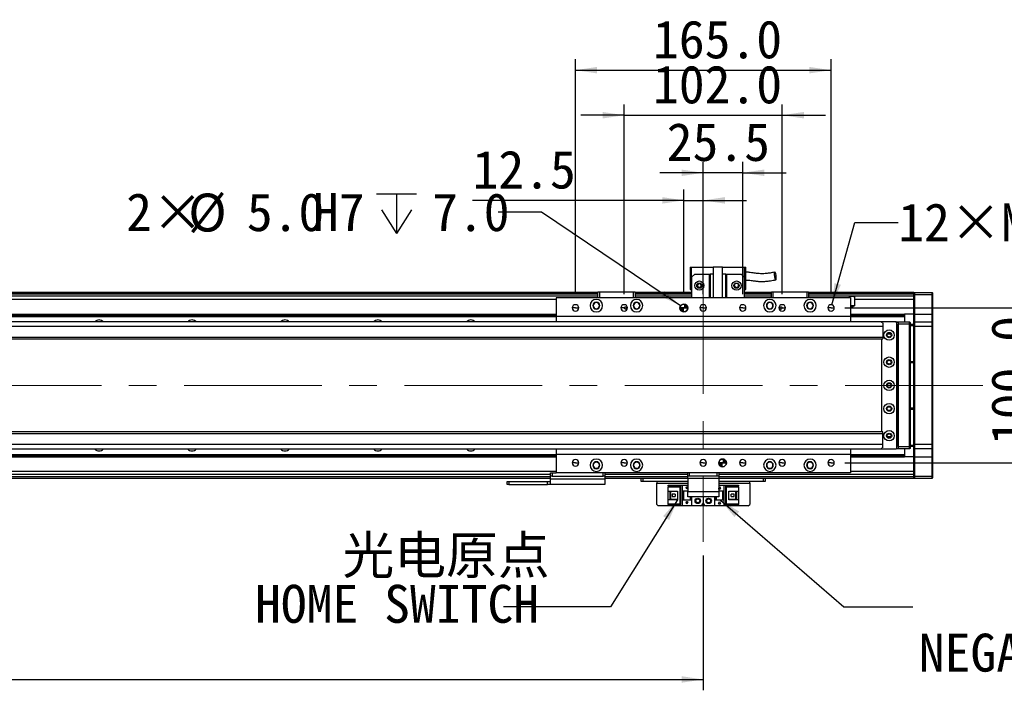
# Model space of a CAD drawing. Header units: millimetres. Extents: x 35 to 2924, y 35 to 2044.
# Tile 7 of 9: x 1628 to 2264, y 1380 to 1813. Entities that reach past the tile are written whole.
import ezdxf

# ---------------------------------------------------------------- set-up
doc = ezdxf.new("R2010")
doc.units = ezdxf.units.MM
doc.header["$LTSCALE"] = 7
doc.linetypes.add('CENTERX2', pattern=[20.32, 12.7, -2.54, 2.54, -2.54])
doc.layers.add('DIMNS', color=7, linetype='Continuous')
doc.styles.add('SLDTEXTSTYLE1', font='txt')
doc.styles.add('SLDTEXTSTYLE10', font='txt', dxfattribs={"bigfont": 'bigfont'})
doc.styles.add('SLDTEXTSTYLE9', font='txt')
doc.dimstyles.new('SLDDIMSTYLE0', dxfattribs={"dimtxt": 24.5, "dimasz": 14, "dimexe": 0, "dimexo": 0.0625, "dimgap": 6.125, "dimtad": 2, "dimdec": 1, "dimrnd": 1e-09, "dimzin": 4, "dimdsep": 46, "dimtxsty": 'SLDTEXTSTYLE9', "dimsah": 1, "dimcen": 0.09, "dimadec": 0, "dimazin": 1, "dimtfac": 1, "dimtdec": 1, "dimtofl": 0, "dimtmove": 0, "dimatfit": 3, "dimfxl": 0, "dimfrac": 2, "dimtolj": 1, "dimtzin": 12, "dimarcsym": 0})
doc.dimstyles.new('SLDDIMSTYLE1', dxfattribs={"dimtxt": 24.5, "dimasz": 14, "dimexe": 0, "dimexo": 0.0625, "dimgap": 6.125, "dimtad": 2, "dimdec": 1, "dimrnd": 1e-09, "dimzin": 4, "dimdsep": 46, "dimtxsty": 'SLDTEXTSTYLE9', "dimsah": 1, "dimcen": 0.09, "dimadec": 0, "dimazin": 1, "dimtfac": 1, "dimtdec": 1, "dimtmove": 0, "dimatfit": 0, "dimfxl": 0, "dimfrac": 2, "dimtolj": 1, "dimtzin": 12, "dimarcsym": 0})
doc.dimstyles.new('SLDDIMSTYLE2', dxfattribs={"dimtxt": 0.18, "dimasz": 14, "dimexe": 0, "dimexo": 0.0625, "dimgap": 0, "dimtad": 0, "dimtih": 1, "dimtoh": 1, "dimdec": 0, "dimrnd": 1e-09, "dimzin": 0, "dimdsep": 46, "dimtxsty": 'Standard', "dimsah": 1, "dimcen": 0.09, "dimadec": 0, "dimazin": 0, "dimtfac": 14, "dimtdec": 0, "dimtofl": 0, "dimtmove": 0, "dimatfit": 3, "dimfxl": 0, "dimfrac": 2, "dimtolj": 1, "dimtzin": 0, "dimarcsym": 0})
doc.dimstyles.new('SLDDIMSTYLE3', dxfattribs={"dimtxt": 24.5, "dimasz": 14, "dimexe": 0, "dimexo": 0.0625, "dimgap": 6.125, "dimtad": 2, "dimdec": 1, "dimrnd": 1e-09, "dimzin": 12, "dimdsep": 46, "dimtxsty": 'SLDTEXTSTYLE9', "dimsah": 1, "dimcen": 0.09, "dimadec": 0, "dimazin": 3, "dimtfac": 1, "dimtdec": 1, "dimtmove": 0, "dimatfit": 0, "dimfxl": 0, "dimfrac": 2, "dimtolj": 1, "dimtzin": 12, "dimarcsym": 0})
doc.dimstyles.new('SLDDIMSTYLE7', dxfattribs={"dimtxt": 24.5, "dimasz": 14, "dimexe": 0, "dimexo": 0.0625, "dimgap": 6.125, "dimtad": 0, "dimtih": 1, "dimtoh": 1, "dimdec": 1, "dimrnd": 1e-09, "dimzin": 4, "dimdsep": 46, "dimtxsty": 'SLDTEXTSTYLE9', "dimsah": 1, "dimcen": 0, "dimadec": 0, "dimazin": 1, "dimtfac": 1, "dimtdec": 1, "dimtofl": 0, "dimtmove": 0, "dimatfit": 3, "dimfxl": 0, "dimfrac": 2, "dimtolj": 1, "dimtzin": 12, "dimarcsym": 0})
doc.dimstyles.new('SLDDIMSTYLE8', dxfattribs={"dimtxt": 24.5, "dimasz": 14, "dimexe": 0, "dimexo": 0.0625, "dimgap": 6.125, "dimtad": 0, "dimtih": 1, "dimtoh": 1, "dimdec": 1, "dimrnd": 1e-09, "dimzin": 12, "dimdsep": 46, "dimtxsty": 'SLDTEXTSTYLE9', "dimsah": 1, "dimcen": 0, "dimadec": 0, "dimazin": 3, "dimtfac": 1, "dimtdec": 1, "dimtofl": 0, "dimtmove": 0, "dimatfit": 3, "dimfxl": 0, "dimfrac": 2, "dimtolj": 1, "dimtzin": 12, "dimarcsym": 0})

# ---------------------------------------------------------------- blocks, each defined once
blk = doc.blocks.new('_D_21')
at = {"layer": 'DIMNS'}
for p, q in [((2018.69, 1635.87), (2018.69, 1758.38)), ((2120.69, 1635.87), (2120.69, 1758.38)), ((2018.69, 1751.38), (1990.69, 1751.38)), ((2018.69, 1751.38), (2120.69, 1751.38)), ((2120.69, 1751.38), (2148.69, 1751.38))]:
    blk.add_line(p, q, dxfattribs=at)
for points in [[(2018.69, 1751.38), (2004.69, 1753.48), (2004.69, 1749.28)], [(2120.69, 1751.38), (2134.69, 1749.28), (2134.69, 1753.48)]]:
    blk.add_solid(points, dxfattribs=at)
at = {"layer": 'DIMNS', "insert": (2037.27, 1783.53), "char_height": 24.5, "attachment_point": 1, "style": 'SLDTEXTSTYLE9'}
blk.add_mtext('102.0', dxfattribs=at)
blk = doc.blocks.new('_D_22')
at = {"layer": 'DIMNS'}
for p, q in [((1987.19, 1635.87), (1987.19, 1787.46)), ((2152.19, 1635.87), (2152.19, 1787.46)), ((1987.19, 1780.46), (2152.19, 1780.46))]:
    blk.add_line(p, q, dxfattribs=at)
for points in [[(1987.19, 1780.46), (2001.19, 1778.36), (2001.19, 1782.56)], [(2152.19, 1780.46), (2138.19, 1782.56), (2138.19, 1778.36)]]:
    blk.add_solid(points, dxfattribs=at)
at = {"layer": 'DIMNS', "insert": (2037.27, 1812.6), "char_height": 24.5, "attachment_point": 1, "style": 'SLDTEXTSTYLE9'}
blk.add_mtext('165.0', dxfattribs=at)
blk = doc.blocks.new('_D_23')
at = {"layer": 'DIMNS'}
for p, q in [((2069.69, 1635.87), (2069.69, 1721.22)), ((2095.19, 1635.87), (2095.19, 1721.22)), ((2069.69, 1714.22), (2041.69, 1714.22)), ((2095.19, 1714.22), (2069.69, 1714.22)), ((2095.19, 1714.22), (2123.19, 1714.22))]:
    blk.add_line(p, q, dxfattribs=at)
for points in [[(2069.69, 1714.22), (2055.69, 1716.32), (2055.69, 1712.12)], [(2095.19, 1714.22), (2109.19, 1712.12), (2109.19, 1716.32)]]:
    blk.add_solid(points, dxfattribs=at)
at = {"layer": 'DIMNS', "insert": (2046.12, 1746.37), "char_height": 24.5, "attachment_point": 1, "style": 'SLDTEXTSTYLE9'}
blk.add_mtext('25.5', dxfattribs=at)
blk = doc.blocks.new('_D_24')
at = {"layer": 'DIMNS'}
for p, q in [((2287.69, 1626.98), (2287.69, 1654.98)), ((2161.08, 1626.98), (2294.69, 1626.98)), ((2287.69, 1526.98), (2287.69, 1626.98)), ((2161.08, 1526.98), (2294.69, 1526.98)), ((2287.69, 1526.98), (2287.69, 1498.98))]:
    blk.add_line(p, q, dxfattribs=at)
for points in [[(2287.69, 1626.98), (2289.79, 1640.98), (2285.59, 1640.98)], [(2287.69, 1526.98), (2285.59, 1512.98), (2289.79, 1512.98)]]:
    blk.add_solid(points, dxfattribs=at)
at = {"layer": 'DIMNS', "insert": (2255.54, 1538.47), "char_height": 24.5, "attachment_point": 1, "rotation": 90, "style": 'SLDTEXTSTYLE9'}
blk.add_mtext('100.0', dxfattribs=at)
blk = doc.blocks.new('SW_SYMBOL_HOLE_DEPTH')
at = {"layer": 'DIMNS', "color": 0}
for p, q in [((0, 6125), (5600, 6125)), ((2800, 6125), (2800, 525)), ((700, 3885), (2800, 525)), ((4900, 3885), (2800, 525))]:
    blk.add_line(p, q, dxfattribs=at)
blk = doc.blocks.new('_D_25')
at = {"layer": 'DIMNS'}
for p, q in [((1965.35, 1688.84), (1937.35, 1688.84)), ((2055.12, 1628.38), (1965.35, 1688.84))]:
    blk.add_line(p, q, dxfattribs=at)
blk.add_solid([(2055.12, 1628.38), (2044.68, 1637.94), (2042.33, 1634.46)], dxfattribs=at)
at = {"layer": 'DIMNS', "xscale": 0.004592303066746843, "yscale": 0.004592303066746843, "zscale": 0.004592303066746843}
blk.add_blockref('SW_SYMBOL_HOLE_DEPTH', (1858.81, 1672.52), dxfattribs=at)
at = {"layer": 'DIMNS', "char_height": 24.5, "attachment_point": 1, "style": 'SLDTEXTSTYLE9'}
for s, insert in [('2×', (1697.17, 1701.08)), ('%%c', (1737.25, 1700.84)), ('5.0', (1775.1, 1701.08)), ('H7', (1817.77, 1701.08)), ('7.0', (1894.67, 1701.08))]:
    blk.add_mtext(s, dxfattribs=dict(at, insert=insert))
blk = doc.blocks.new('_D_26')
at = {"layer": 'DIMNS'}
for p, q in [((2152.75, 1629.01), (2167.59, 1682.21)), ((2167.59, 1682.21), (2195.59, 1682.21))]:
    blk.add_line(p, q, dxfattribs=at)
blk.add_solid([(2152.75, 1629.01), (2158.54, 1641.93), (2154.49, 1643.06)], dxfattribs=at)
at = {"layer": 'DIMNS', "xscale": 0.004592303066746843, "yscale": 0.004592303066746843, "zscale": 0.004592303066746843}
blk.add_blockref('SW_SYMBOL_HOLE_DEPTH', (2300.57, 1665.99), dxfattribs=at)
at = {"layer": 'DIMNS', "char_height": 24.5, "attachment_point": 1, "style": 'SLDTEXTSTYLE9'}
for s, insert in [('12×M5', (2195.59, 1694.55)), ('10.0', (2336.43, 1694.55))]:
    blk.add_mtext(s, dxfattribs=dict(at, insert=insert))
blk = doc.blocks.new('_D_31')
at = {"layer": 'DIMNS'}
for p, q in [((2057.19, 1635.87), (2057.19, 1703.41)), ((2069.69, 1635.87), (2069.69, 1703.41)), ((2057.19, 1696.41), (1920.76, 1696.41)), ((2057.19, 1696.41), (2069.69, 1696.41)), ((2069.69, 1696.41), (2097.69, 1696.41))]:
    blk.add_line(p, q, dxfattribs=at)
for points in [[(2057.19, 1696.41), (2043.19, 1698.51), (2043.19, 1694.31)], [(2069.69, 1696.41), (2083.69, 1694.31), (2083.69, 1698.51)]]:
    blk.add_solid(points, dxfattribs=at)
at = {"layer": 'DIMNS', "insert": (1920.76, 1728.56), "char_height": 24.5, "attachment_point": 1, "style": 'SLDTEXTSTYLE9'}
blk.add_mtext('12.5', dxfattribs=at)
blk = doc.blocks.new('_D_34')
at = {"layer": 'DIMNS'}
for p, q in [((509.69, 1467.14), (509.69, 1380.18)), ((2069.69, 1467.14), (2069.69, 1380.18)), ((509.69, 1387.18), (2069.69, 1387.18))]:
    blk.add_line(p, q, dxfattribs=at)
for points in [[(509.69, 1387.18), (523.69, 1385.08), (523.69, 1389.28)], [(2069.69, 1387.18), (2055.69, 1389.28), (2055.69, 1385.08)]]:
    blk.add_solid(points, dxfattribs=at)
at = {"layer": 'DIMNS', "insert": (1247.23, 1419.33), "char_height": 24.5, "attachment_point": 1, "style": 'SLDTEXTSTYLE9'}
blk.add_mtext('1560.0', dxfattribs=at)
blk = doc.blocks.new('SW_NOTE_6')
at = {"layer": 'DIMNS', "color": 0, "char_height": 24.5, "attachment_point": 1}
for s, insert, style in [('{\\fMicrosoft YaHei|b0|i0|c134|p34; 光电原点}', (-112.13, 45.69), 'SLDTEXTSTYLE10'), ('HOME SWITCH', (-160.29, 14.19), 'SLDTEXTSTYLE1')]:
    blk.add_mtext(s, dxfattribs=dict(at, insert=insert, style=style))
blk = doc.blocks.new('SW_NOTE_7')
at = {"layer": 'DIMNS', "color": 0, "char_height": 24.5, "attachment_point": 1}
for s, insert, style in [('{\\fMicrosoft YaHei|b0|i0|c134|p34;    光电负限位}', (127.61, 14.25), 'SLDTEXTSTYLE10'), ('NEGATIVE LIMIT SWITCH', (3.92, -17.25), 'SLDTEXTSTYLE1')]:
    blk.add_mtext(s, dxfattribs=dict(at, insert=insert, style=style))
blk = doc.blocks.new('SW_DOWELSYMBOL_3')
at = {"linetype": 'Continuous', "lineweight": 18}
h = blk.add_hatch(color=0, dxfattribs=at)
edge = h.paths.add_edge_path(flags=0)
edge.add_arc((0, 0), 2.5, 180, 270)
edge.add_line((0, -2.5), (0, 0))
edge.add_line((0, 0), (-2.5, 0))
h = blk.add_hatch(color=0, dxfattribs=at)
edge = h.paths.add_edge_path(flags=0)
edge.add_arc((0, 0), 2.5, 0, 90)
edge.add_line((0, 2.5), (0, 0))
edge.add_line((0, 0), (2.5, 0))
at = {"layer": 'DIMNS', "color": 0}
blk.add_circle((0, 0), 2.5, dxfattribs=at)
blk = doc.blocks.new('SW_DOWELSYMBOL_4')
at = {"linetype": 'Continuous', "lineweight": 18}
h = blk.add_hatch(color=0, dxfattribs=at)
edge = h.paths.add_edge_path(flags=0)
edge.add_arc((0, 0), 2.5, 180, 270)
edge.add_line((0, -2.5), (0, 0))
edge.add_line((0, 0), (-2.5, 0))
h = blk.add_hatch(color=0, dxfattribs=at)
edge = h.paths.add_edge_path(flags=0)
edge.add_arc((0, 0), 2.5, 0, 90)
edge.add_line((0, 2.5), (0, 0))
edge.add_line((0, 0), (2.5, 0))
at = {"layer": 'DIMNS', "color": 0}
blk.add_circle((0, 0), 2.5, dxfattribs=at)

msp = doc.modelspace()

# ---------------------------------------------------------------- linework, layer by layer
at = {"color": 7, "linetype": 'Continuous', "lineweight": 25}
for p, q in [((2061.19, 1653.28), (2062.19, 1653.28)), ((2061.19, 1653.28), (2061.19, 1638.88)), ((2062.19, 1646.88), (2062.19, 1653.28)), ((2062.19, 1653.28), (2076.19, 1653.28)), ((2076.19, 1653.48), (2076.19, 1633.48)), ((2076.19, 1653.48), (2082.19, 1653.48)), ((2082.19, 1633.48), (2082.19, 1653.48)), ((2082.19, 1653.28), (2096.19, 1653.28)), ((2096.19, 1653.28), (2097.19, 1653.28)), ((2096.19, 1653.28), (2096.19, 1646.88)), ((2097.19, 1638.88), (2097.19, 1653.28)), ((2064.19, 1648.88), (2062.19, 1646.88)), ((2062.19, 1646.88), (2062.19, 1633.48)), ((2064.19, 1648.88), (2073.69, 1648.88)), ((2073.69, 1633.48), (2073.69, 1648.88)), ((2073.69, 1648.88), (2074.19, 1648.88)), ((2074.19, 1648.88), (2074.19, 1633.48)), ((2076.19, 1648.88), (2074.19, 1648.88)), ((2084.19, 1648.88), (2082.19, 1648.88)), ((2084.19, 1633.48), (2084.19, 1648.88)), ((2084.19, 1648.88), (2084.69, 1648.88)), ((2084.69, 1648.88), (2094.19, 1648.88)), ((2084.69, 1648.88), (2084.69, 1633.48)), ((2096.19, 1646.88), (2094.19, 1648.88)), ((2096.19, 1646.88), (2096.19, 1633.48)), ((2001.69, 1636.98), (577.69, 1636.98)), ((577.69, 1636.78), (2001.69, 1636.78)), ((577.69, 1636.58), (2001.69, 1636.58)), ((577.69, 1636.48), (2001.69, 1636.48)), ((2001.69, 1634.49), (577.69, 1634.49)), ((2001.69, 1637.18), (2001.99, 1637.48)), ((2001.69, 1633.48), (2001.69, 1637.18)), ((2002.69, 1637.18), (2001.69, 1637.18)), ((2001.99, 1637.48), (2002.81, 1637.48)), ((2002.69, 1637.18), (2002.81, 1637.48)), ((2002.69, 1637.18), (2002.69, 1633.48)), ((2024.69, 1637.18), (2002.69, 1637.18)), ((2002.81, 1637.48), (2024.57, 1637.48)), ((2024.69, 1637.18), (2024.57, 1637.48)), ((2024.57, 1637.48), (2025.39, 1637.48)), ((2024.69, 1633.48), (2024.69, 1637.18)), ((2025.69, 1637.18), (2024.69, 1637.18)), ((2025.39, 1637.48), (2025.69, 1637.18)), ((2025.69, 1637.18), (2025.69, 1633.48)), ((2062.19, 1636.98), (2025.69, 1636.98)), ((2025.69, 1636.78), (2062.19, 1636.78)), ((2025.69, 1636.58), (2062.19, 1636.58)), ((2025.69, 1636.48), (2062.19, 1636.48)), ((2062.19, 1634.49), (2025.69, 1634.49)), ((2061.19, 1638.88), (2062.19, 1638.88)), ((2096.19, 1638.88), (2097.19, 1638.88)), ((2113.69, 1636.98), (2096.19, 1636.98)), ((2096.19, 1636.78), (2113.69, 1636.78)), ((2096.19, 1636.58), (2113.69, 1636.58)), ((2096.19, 1636.48), (2113.69, 1636.48)), ((2113.69, 1634.49), (2096.19, 1634.49)), ((2113.69, 1637.18), (2113.99, 1637.48)), ((2113.69, 1633.48), (2113.69, 1637.18)), ((2114.69, 1637.18), (2113.69, 1637.18)), ((2113.99, 1637.48), (2114.81, 1637.48)), ((2114.69, 1637.18), (2114.81, 1637.48)), ((2114.69, 1637.18), (2114.69, 1633.48)), ((2136.69, 1637.18), (2114.69, 1637.18)), ((2114.81, 1637.48), (2136.57, 1637.48)), ((2136.69, 1637.18), (2136.57, 1637.48)), ((2136.57, 1637.48), (2137.39, 1637.48)), ((2136.69, 1633.48), (2136.69, 1637.18)), ((2137.69, 1637.18), (2136.69, 1637.18)), ((2137.39, 1637.48), (2137.69, 1637.18)), ((2137.69, 1637.18), (2137.69, 1633.48)), ((2205.69, 1636.98), (2137.69, 1636.98)), ((2137.69, 1636.48), (2205.69, 1636.48)), ((2205.69, 1634.49), (2137.69, 1634.49)), ((2205.69, 1636.68), (2205.99, 1636.98)), ((2205.69, 1636.98), (2205.69, 1636.68)), ((2205.69, 1635.48), (2205.69, 1636.68)), ((2205.69, 1635.48), (2205.99, 1635.48)), ((2205.69, 1622.98), (2205.69, 1635.48)), ((2205.99, 1636.98), (2205.99, 1635.48)), ((2205.99, 1636.98), (2217.39, 1636.98)), ((2205.99, 1635.48), (2205.99, 1622.98)), ((2217.39, 1635.48), (2205.99, 1635.48)), ((2217.39, 1635.48), (2217.39, 1636.98)), ((2217.39, 1636.98), (2217.69, 1636.68)), ((2217.39, 1622.98), (2217.39, 1635.48)), ((2217.39, 1635.48), (2217.69, 1635.48)), ((2217.69, 1636.68), (2217.69, 1635.48)), ((2217.69, 1635.48), (2217.69, 1622.98)), ((2164.69, 1633.48), (1974.69, 1633.48)), ((1974.69, 1633.48), (1974.69, 1621.48)), ((2164.69, 1633.48), (2164.69, 1621.48)), ((2167.33, 1628.38), (2164.69, 1628.38)), ((2205.69, 1632.49), (2167.33, 1632.49)), ((2167.33, 1632.49), (2167.33, 1628.38)), ((604.69, 1622.99), (1974.69, 1622.99)), ((604.69, 1622.7), (1974.69, 1622.7)), ((604.69, 1621.8), (1974.69, 1621.8)), ((604.69, 1621.5), (1974.69, 1621.5)), ((2164.69, 1621.48), (1974.69, 1621.48)), ((1974.69, 1621.48), (1974.69, 1617.98)), ((1987.19, 1626.98), (1985.09, 1626.98)), ((1987.19, 1626.98), (1989.29, 1626.98)), ((2018.69, 1626.98), (2016.59, 1626.98)), ((2018.69, 1626.98), (2018.82, 1626.98)), ((2020.03, 1626.98), (2020.79, 1626.98)), ((2057.19, 1626.98), (2054.69, 1626.98)), ((2057.19, 1626.98), (2059.69, 1626.98)), ((2069.69, 1626.98), (2067.59, 1626.98)), ((2069.69, 1626.98), (2071.79, 1626.98)), ((2095.19, 1626.98), (2093.09, 1626.98)), ((2095.19, 1626.98), (2097.29, 1626.98)), ((2119.35, 1626.98), (2118.59, 1626.98)), ((2120.69, 1626.98), (2120.56, 1626.98)), ((2120.69, 1626.98), (2122.79, 1626.98)), ((2152.19, 1626.98), (2150.09, 1626.98)), ((2152.19, 1626.98), (2154.29, 1626.98)), ((2164.69, 1622.99), (2199.69, 1622.99)), ((2164.69, 1622.7), (2199.69, 1622.7)), ((2164.69, 1621.8), (2199.69, 1621.8)), ((2164.69, 1621.5), (2199.69, 1621.5)), ((2164.69, 1621.48), (2164.69, 1617.98)), ((2199.69, 1622.99), (2199.69, 1622.7)), ((2205.69, 1622.99), (2199.69, 1622.99)), ((2199.69, 1622.7), (2199.69, 1621.8)), ((2199.69, 1621.8), (2199.69, 1621.5)), ((2199.69, 1621.5), (2199.69, 1617.98)), ((2205.69, 1622.98), (2205.99, 1622.98)), ((2205.69, 1617.68), (2205.69, 1622.98)), ((2205.99, 1622.98), (2205.99, 1617.98)), ((2205.99, 1622.98), (2217.39, 1622.98)), ((2217.39, 1617.98), (2217.39, 1622.98)), ((2217.39, 1622.98), (2217.69, 1622.98)), ((2217.69, 1622.98), (2217.69, 1617.68)), ((2185.19, 1617.98), (394.69, 1617.98)), ((2185.69, 1614.98), (394.69, 1614.98)), ((2185.19, 1617.98), (2184.69, 1617.48)), ((2184.69, 1617.48), (2184.69, 1617.35)), ((2194.19, 1617.98), (2185.19, 1617.98)), ((2185.69, 1617.35), (2185.69, 1614.98)), ((2185.69, 1614.98), (2185.69, 1607.98)), ((2194.69, 1617.48), (2194.19, 1617.98)), ((2194.19, 1617.98), (2195.69, 1617.98)), ((2195.69, 1617.68), (2194.49, 1617.68)), ((2194.69, 1536.48), (2194.69, 1617.48)), ((2195.19, 1615.98), (2194.69, 1615.98)), ((2195.19, 1537.98), (2195.19, 1615.98)), ((2195.69, 1617.98), (2202.89, 1617.98)), ((2195.69, 1616.48), (2195.69, 1617.98)), ((2202.89, 1616.48), (2195.69, 1616.48)), ((2195.69, 1537.48), (2195.69, 1616.48)), ((2202.89, 1616.48), (2202.89, 1617.98)), ((2203.19, 1617.68), (2202.89, 1617.98)), ((2202.89, 1537.48), (2202.89, 1616.48)), ((2203.19, 1616.48), (2202.89, 1616.48)), ((2203.19, 1617.68), (2203.19, 1616.48)), ((2203.19, 1616.48), (2203.19, 1537.48)), ((2203.19, 1616.48), (2205.69, 1616.48)), ((2205.69, 1615.48), (2203.19, 1615.48)), ((2205.99, 1617.98), (2205.69, 1617.68)), ((2205.69, 1614.98), (2205.69, 1617.68)), ((2205.69, 1538.98), (2205.69, 1614.98)), ((2205.99, 1614.98), (2205.69, 1614.98)), ((2205.99, 1617.98), (2205.99, 1614.98)), ((2205.99, 1617.98), (2217.39, 1617.98)), ((2205.99, 1614.98), (2205.99, 1538.98)), ((2217.39, 1614.98), (2205.99, 1614.98)), ((2217.39, 1614.98), (2217.39, 1617.98)), ((2217.39, 1617.98), (2217.69, 1617.68)), ((2217.39, 1538.98), (2217.39, 1614.98)), ((2217.39, 1614.98), (2217.69, 1614.98)), ((2217.69, 1617.68), (2217.69, 1614.98)), ((2217.69, 1614.98), (2217.69, 1538.98)), ((2190.84, 1609.98), (2188.54, 1609.98)), ((2185.69, 1607.98), (394.69, 1607.98)), ((394.69, 1606.98), (2185.69, 1606.98)), ((2184.69, 1606.98), (2184.69, 1546.98)), ((2185.69, 1607.98), (2185.69, 1606.98)), ((2203.19, 1592.48), (2205.69, 1592.48)), ((2205.69, 1591.48), (2203.19, 1591.48)), ((2203.19, 1562.48), (2205.69, 1562.48)), ((2205.69, 1561.48), (2203.19, 1561.48)), ((2185.69, 1546.98), (394.69, 1546.98)), ((394.69, 1545.98), (2185.69, 1545.98)), ((2185.69, 1545.98), (2185.69, 1546.98)), ((2185.69, 1538.98), (2185.69, 1545.98)), ((394.69, 1538.98), (2185.69, 1538.98)), ((2185.69, 1536.62), (2185.69, 1538.98)), ((2188.54, 1543.98), (2190.84, 1543.98)), ((2203.19, 1538.48), (2205.69, 1538.48)), ((2205.69, 1536.28), (2205.69, 1538.98)), ((2205.99, 1538.98), (2205.69, 1538.98)), ((2205.99, 1538.98), (2205.99, 1535.98)), ((2205.99, 1538.98), (2217.39, 1538.98)), ((2217.39, 1535.98), (2217.39, 1538.98)), ((2217.39, 1538.98), (2217.69, 1538.98)), ((2217.69, 1538.98), (2217.69, 1536.28)), ((394.69, 1535.98), (2185.19, 1535.98)), ((604.69, 1532.46), (1974.69, 1532.46)), ((604.69, 1532.17), (1974.69, 1532.17)), ((1974.69, 1535.98), (1974.69, 1532.48)), ((2164.69, 1532.48), (1974.69, 1532.48)), ((1974.69, 1532.48), (1974.69, 1520.48)), ((2164.69, 1535.98), (2164.69, 1532.48)), ((2164.69, 1532.48), (2164.69, 1520.48)), ((2164.69, 1532.46), (2199.69, 1532.46)), ((2164.69, 1532.17), (2199.69, 1532.17)), ((2184.69, 1536.62), (2184.69, 1536.48)), ((2184.69, 1536.48), (2185.19, 1535.98)), ((2185.19, 1535.98), (2194.19, 1535.98)), ((2194.19, 1535.98), (2194.69, 1536.48)), ((2195.69, 1535.98), (2194.19, 1535.98)), ((2194.49, 1536.28), (2195.69, 1536.28)), ((2194.69, 1537.98), (2195.19, 1537.98)), ((2195.69, 1535.98), (2195.69, 1537.48)), ((2195.69, 1537.48), (2202.89, 1537.48)), ((2202.89, 1535.98), (2195.69, 1535.98)), ((2199.69, 1535.98), (2199.69, 1532.46)), ((2199.69, 1532.46), (2199.69, 1532.17)), ((2199.69, 1532.17), (2199.69, 1531.27)), ((2202.89, 1535.98), (2202.89, 1537.48)), ((2203.19, 1537.48), (2202.89, 1537.48)), ((2203.19, 1536.28), (2202.89, 1535.98)), ((2203.19, 1537.48), (2203.19, 1536.28)), ((2205.69, 1537.48), (2203.19, 1537.48)), ((2205.99, 1535.98), (2205.69, 1536.28)), ((2205.69, 1530.98), (2205.69, 1536.28)), ((2217.39, 1535.98), (2205.99, 1535.98)), ((2205.99, 1535.98), (2205.99, 1530.98)), ((2217.39, 1535.98), (2217.69, 1536.28)), ((2217.39, 1530.98), (2217.39, 1535.98)), ((2217.69, 1536.28), (2217.69, 1530.98)), ((604.69, 1531.27), (1974.69, 1531.27)), ((604.69, 1530.98), (1974.69, 1530.98)), ((1987.19, 1526.98), (1985.09, 1526.98)), ((1987.19, 1526.98), (1989.29, 1526.98)), ((2018.69, 1526.98), (2016.59, 1526.98)), ((2018.69, 1526.98), (2020.79, 1526.98)), ((2069.69, 1526.98), (2067.59, 1526.98)), ((2069.69, 1526.98), (2071.79, 1526.98)), ((2082.19, 1526.98), (2079.69, 1526.98)), ((2082.19, 1526.98), (2084.69, 1526.98)), ((2095.19, 1526.98), (2093.09, 1526.98)), ((2095.19, 1526.98), (2097.29, 1526.98)), ((2120.69, 1526.98), (2118.59, 1526.98)), ((2120.69, 1526.98), (2122.79, 1526.98)), ((2152.19, 1526.98), (2150.09, 1526.98)), ((2152.19, 1526.98), (2154.29, 1526.98)), ((2164.69, 1531.27), (2199.69, 1531.27)), ((2164.69, 1530.98), (2199.69, 1530.98)), ((2199.69, 1531.27), (2199.69, 1530.98)), ((2205.69, 1530.98), (2199.69, 1530.98)), ((2205.99, 1530.98), (2205.69, 1530.98)), ((2205.69, 1518.48), (2205.69, 1530.98)), ((2205.99, 1530.98), (2217.39, 1530.98)), ((2205.99, 1530.98), (2205.99, 1518.48)), ((2217.69, 1530.98), (2217.39, 1530.98)), ((2217.39, 1518.48), (2217.39, 1530.98)), ((2217.69, 1530.98), (2217.69, 1518.48)), ((1971.19, 1519.48), (610.19, 1519.48)), ((1971.19, 1518.48), (1971.19, 1520.48)), ((1971.19, 1520.48), (1972.19, 1520.48)), ((1972.19, 1520.48), (1972.19, 1518.48)), ((1972.19, 1520.48), (1974.69, 1520.48)), ((2164.69, 1520.48), (1974.69, 1520.48)), ((2005.19, 1518.48), (2005.19, 1520.48)), ((2006.19, 1520.48), (2006.19, 1518.48)), ((2059.69, 1519.48), (2006.19, 1519.48)), ((2059.69, 1518.48), (2059.69, 1520.48)), ((2060.69, 1520.48), (2060.69, 1518.48)), ((2078.69, 1518.48), (2078.69, 1520.48)), ((2079.69, 1520.48), (2079.69, 1518.48)), ((2205.69, 1519.48), (2079.69, 1519.48)), ((1971.19, 1516.98), (610.19, 1516.98)), ((1943.19, 1512.98), (1943.19, 1514.98)), ((1943.19, 1514.98), (1944.19, 1514.98)), ((1944.19, 1512.98), (1943.19, 1512.98)), ((1944.19, 1514.98), (1944.19, 1512.98)), ((1944.19, 1514.98), (1969.19, 1514.98)), ((1944.19, 1512.98), (1969.19, 1512.98)), ((1969.19, 1512.98), (1969.19, 1514.98)), ((1969.19, 1514.98), (1971.19, 1514.98)), ((1971.19, 1512.98), (1969.19, 1512.98)), ((1972.19, 1518.48), (1971.19, 1518.48)), ((1971.19, 1516.65), (1971.19, 1518.48)), ((1971.19, 1516.65), (2006.19, 1516.65)), ((1971.19, 1512.98), (1971.19, 1516.65)), ((2006.19, 1512.98), (1971.19, 1512.98)), ((1972.19, 1518.48), (2005.19, 1518.48)), ((2006.19, 1518.48), (2005.19, 1518.48)), ((2006.19, 1518.48), (2006.19, 1516.65)), ((2059.69, 1516.98), (2006.19, 1516.98)), ((2006.19, 1516.65), (2006.19, 1512.98)), ((2029.69, 1514.98), (2029.69, 1516.98)), ((2030.69, 1514.98), (2029.69, 1514.98)), ((2030.69, 1516.98), (2030.69, 1514.98)), ((2059.69, 1514.98), (2030.69, 1514.98)), ((2039.69, 1514.98), (2039.69, 1513.98)), ((2039.69, 1500.18), (2039.69, 1513.98)), ((2060.69, 1518.48), (2059.69, 1518.48)), ((2059.69, 1516.98), (2059.69, 1518.48)), ((2079.69, 1516.98), (2059.69, 1516.98)), ((2059.69, 1516.98), (2059.69, 1508.48)), ((2078.69, 1518.48), (2060.69, 1518.48)), ((2079.69, 1518.48), (2078.69, 1518.48)), ((2079.69, 1518.48), (2079.69, 1516.98)), ((2079.69, 1516.98), (2079.69, 1508.48)), ((2205.69, 1516.98), (2079.69, 1516.98)), ((2108.69, 1514.98), (2079.69, 1514.98)), ((2099.69, 1513.98), (2099.69, 1514.98)), ((2099.69, 1513.98), (2099.69, 1500.18)), ((2108.69, 1514.98), (2108.69, 1516.98)), ((2109.69, 1514.98), (2108.69, 1514.98)), ((2109.69, 1516.98), (2109.69, 1514.98)), ((2205.99, 1518.48), (2205.69, 1518.48)), ((2205.69, 1517.28), (2205.69, 1518.48)), ((2205.99, 1516.98), (2205.69, 1517.28)), ((2205.69, 1517.28), (2205.69, 1516.98)), ((2205.99, 1518.48), (2205.99, 1516.98)), ((2205.99, 1518.48), (2217.39, 1518.48)), ((2217.39, 1516.98), (2205.99, 1516.98)), ((2217.39, 1516.98), (2217.39, 1518.48)), ((2217.69, 1518.48), (2217.39, 1518.48)), ((2217.69, 1517.28), (2217.39, 1516.98)), ((2217.69, 1518.48), (2217.69, 1517.28)), ((2046.99, 1511.88), (2046.99, 1512.68)), ((2046.99, 1512.68), (2056.19, 1512.68)), ((2055.29, 1511.88), (2046.99, 1511.88)), ((2046.99, 1511.88), (2046.99, 1511.38)), ((2054.79, 1511.38), (2046.99, 1511.38)), ((2046.99, 1508.78), (2046.99, 1511.38)), ((2046.99, 1508.78), (2053.19, 1508.78)), ((2046.99, 1503.18), (2046.99, 1508.78)), ((2048.29, 1503.18), (2048.29, 1508.78)), ((2048.79, 1508.43), (2048.79, 1508.78)), ((2053.19, 1508.43), (2048.79, 1508.43)), ((2048.79, 1503.53), (2048.79, 1508.43)), ((2049.75, 1506.78), (2049.75, 1505.18)), ((2051.59, 1506.78), (2049.75, 1506.78)), ((2051.59, 1506.78), (2051.59, 1505.18)), ((2053.19, 1508.78), (2053.19, 1503.18)), ((2054.79, 1511.38), (2055.29, 1511.88)), ((2054.79, 1500.58), (2054.79, 1511.38)), ((2055.29, 1500.08), (2055.29, 1511.88)), ((2056.19, 1512.68), (2056.19, 1508.98)), ((2056.19, 1512.68), (2059.69, 1512.68)), ((2056.19, 1508.98), (2059.69, 1508.98)), ((2056.19, 1508.98), (2056.19, 1502.98)), ((2056.69, 1508.98), (2056.69, 1502.98)), ((2056.99, 1508.98), (2056.99, 1502.98)), ((2058.59, 1511.18), (2058.79, 1511.18)), ((2059.19, 1509.98), (2058.59, 1511.18)), ((2058.79, 1511.58), (2059.59, 1511.58)), ((2058.79, 1511.18), (2058.79, 1511.58)), ((2059.69, 1510.98), (2059.19, 1509.98)), ((2059.59, 1511.58), (2059.59, 1511.18)), ((2059.59, 1511.18), (2059.69, 1511.18)), ((2059.69, 1508.48), (2079.69, 1508.48)), ((2059.69, 1504.98), (2059.69, 1508.48)), ((2079.69, 1512.68), (2083.19, 1512.68)), ((2079.69, 1510.58), (2080.19, 1511.58)), ((2079.79, 1510.38), (2079.69, 1510.38)), ((2079.69, 1508.98), (2083.19, 1508.98)), ((2079.69, 1508.48), (2079.69, 1504.98)), ((2079.79, 1509.98), (2079.79, 1510.38)), ((2080.59, 1509.98), (2079.79, 1509.98)), ((2080.19, 1511.58), (2080.79, 1510.38)), ((2080.59, 1510.38), (2080.59, 1509.98)), ((2080.79, 1510.38), (2080.59, 1510.38)), ((2082.39, 1502.98), (2082.39, 1508.98)), ((2082.69, 1502.98), (2082.69, 1508.98)), ((2083.19, 1508.98), (2083.19, 1512.68)), ((2083.19, 1512.68), (2092.39, 1512.68)), ((2083.19, 1502.98), (2083.19, 1508.98)), ((2092.39, 1511.88), (2084.09, 1511.88)), ((2084.09, 1511.88), (2084.59, 1511.38)), ((2084.09, 1511.88), (2084.09, 1500.08)), ((2084.59, 1511.38), (2084.59, 1500.58)), ((2092.39, 1511.38), (2084.59, 1511.38)), ((2086.19, 1508.78), (2092.39, 1508.78)), ((2086.19, 1503.18), (2086.19, 1508.78)), ((2090.59, 1508.43), (2086.19, 1508.43)), ((2087.79, 1505.18), (2087.79, 1506.78)), ((2089.63, 1506.78), (2087.79, 1506.78)), ((2089.63, 1505.18), (2089.63, 1506.78)), ((2090.59, 1508.78), (2090.59, 1508.43)), ((2090.59, 1508.43), (2090.59, 1503.53)), ((2091.09, 1508.78), (2091.09, 1503.18)), ((2092.39, 1512.68), (2092.39, 1511.88)), ((2092.39, 1511.38), (2092.39, 1511.88)), ((2092.39, 1511.38), (2092.39, 1508.78)), ((2092.39, 1508.78), (2092.39, 1503.18)), ((2039.69, 1500.18), (2040.69, 1499.18)), ((2053.19, 1503.18), (2046.99, 1503.18)), ((2046.99, 1500.58), (2046.99, 1503.18)), ((2046.99, 1500.58), (2054.79, 1500.58)), ((2046.99, 1500.58), (2046.99, 1500.08)), ((2046.99, 1500.08), (2055.29, 1500.08)), ((2046.99, 1499.28), (2046.99, 1500.08)), ((2048.79, 1503.18), (2048.79, 1503.53)), ((2048.79, 1503.53), (2053.19, 1503.53)), ((2049.75, 1505.18), (2051.59, 1505.18)), ((2055.29, 1500.08), (2054.79, 1500.58)), ((2062.19, 1502.98), (2056.19, 1502.98)), ((2056.19, 1502.98), (2056.19, 1499.28)), ((2058.59, 1501.58), (2058.79, 1501.58)), ((2059.19, 1500.38), (2058.59, 1501.58)), ((2058.79, 1501.98), (2059.59, 1501.98)), ((2058.79, 1501.58), (2058.79, 1501.98)), ((2059.79, 1501.58), (2059.19, 1500.38)), ((2059.59, 1501.98), (2059.59, 1501.58)), ((2059.59, 1501.58), (2059.79, 1501.58)), ((2079.69, 1504.98), (2059.69, 1504.98)), ((2061.39, 1502.98), (2061.39, 1504.98)), ((2061.69, 1502.98), (2061.69, 1504.98)), ((2062.19, 1504.98), (2062.19, 1502.98)), ((2062.19, 1502.98), (2062.19, 1499.28)), ((2069.69, 1504.98), (2069.69, 1501.28)), ((2077.19, 1502.98), (2077.19, 1504.98)), ((2077.19, 1499.28), (2077.19, 1502.98)), ((2083.19, 1502.98), (2077.19, 1502.98)), ((2077.69, 1504.98), (2077.69, 1502.98)), ((2077.99, 1504.98), (2077.99, 1502.98)), ((2079.59, 1500.78), (2080.19, 1501.98)), ((2079.79, 1500.78), (2079.59, 1500.78)), ((2079.79, 1500.38), (2079.79, 1500.78)), ((2080.59, 1500.38), (2079.79, 1500.38)), ((2080.19, 1501.98), (2080.79, 1500.78)), ((2080.59, 1500.78), (2080.59, 1500.38)), ((2080.79, 1500.78), (2080.59, 1500.78)), ((2083.19, 1499.28), (2083.19, 1502.98)), ((2084.59, 1500.58), (2084.09, 1500.08)), ((2084.09, 1500.08), (2092.39, 1500.08)), ((2084.59, 1500.58), (2092.39, 1500.58)), ((2086.19, 1503.53), (2090.59, 1503.53)), ((2092.39, 1503.18), (2086.19, 1503.18)), ((2087.79, 1505.18), (2089.63, 1505.18)), ((2090.59, 1503.53), (2090.59, 1503.18)), ((2092.39, 1503.18), (2092.39, 1500.58)), ((2092.39, 1500.08), (2092.39, 1500.58)), ((2092.39, 1500.08), (2092.39, 1499.28)), ((2098.69, 1499.18), (2099.69, 1500.18)), ((2098.69, 1499.18), (2040.69, 1499.18)), ((2056.19, 1499.28), (2046.99, 1499.28)), ((2062.19, 1499.28), (2056.19, 1499.28)), ((2067.69, 1499.28), (2062.19, 1499.28)), ((2077.19, 1499.28), (2071.69, 1499.28)), ((2083.19, 1499.28), (2077.19, 1499.28)), ((2092.39, 1499.28), (2083.19, 1499.28))]:
    msp.add_line(p, q, dxfattribs=at)
at = {"color": 8, "linetype": 'Continuous', "lineweight": 25}
for p, q in [((2001.69, 1635.98), (577.69, 1635.98)), ((2062.19, 1635.98), (2025.69, 1635.98)), ((2113.69, 1635.98), (2096.19, 1635.98)), ((2205.69, 1635.98), (2137.69, 1635.98)), ((1974.69, 1632.49), (604.69, 1632.49)), ((1974.69, 1521.48), (604.69, 1521.48)), ((2205.69, 1521.48), (2164.69, 1521.48)), ((1971.19, 1517.98), (610.19, 1517.98)), ((2059.69, 1517.98), (2006.19, 1517.98)), ((2039.69, 1513.98), (2059.69, 1513.98)), ((2205.69, 1517.98), (2079.69, 1517.98)), ((2079.69, 1513.98), (2099.69, 1513.98))]:
    msp.add_line(p, q, dxfattribs=at)
at = {"color": 7, "linetype": 'Continuous', "lineweight": 25, "flags": 128}
msp.add_lwpolyline([(2164.05, 1633.48), (2164.06, 1633.74), (2164.16, 1634.09), (2164.39, 1634.33), (2164.71, 1634.43), (2165.14, 1634.47), (2165.66, 1634.48), (2166.2, 1634.48), (2166.69, 1634.43), (2167.04, 1634.3), (2167.24, 1634.07), (2167.32, 1633.74), (2167.34, 1633.29), (2167.33, 1632.69), (2167.33, 1632.49), (2167.33, 1632.49)], dxfattribs=at)
at = {"color": 7, "linetype": 'Continuous', "lineweight": 25}
for centre, radius in [((2067.19, 1641.38), 3), ((2067.19, 1641.38), 1.7), ((2067.19, 1641.38), 1.6), ((2091.19, 1641.38), 3), ((2091.19, 1641.38), 1.7), ((2091.19, 1641.38), 1.6), ((2189.69, 1609.48), 3.36), ((2189.69, 1609.48), 1.7), ((2189.69, 1609.48), 1.25), ((2189.69, 1591.98), 3.36), ((2189.69, 1591.98), 1.7), ((2189.69, 1591.98), 1.25), ((2189.69, 1576.98), 3.36), ((2189.69, 1576.98), 1.7), ((2189.69, 1576.98), 1.25), ((2189.69, 1561.98), 3.36), ((2189.69, 1561.98), 1.7), ((2189.69, 1561.98), 1.25), ((2189.69, 1544.48), 3.36), ((2189.69, 1544.48), 1.7), ((2189.69, 1544.48), 1.25), ((2066.19, 1502.48), 1.75), ((2066.19, 1502.48), 1.25), ((2073.19, 1502.48), 1.75), ((2073.19, 1502.48), 1.25)]:
    msp.add_circle(centre, radius, dxfattribs=at)
for centre, radius, start, end in [((1987.19, 1626.98), 2.1, 0, 180), ((2000.69, 1628.48), 4, 0, 180), ((2000.69, 1628.48), 4, 180, 0), ((2000.69, 1628.48), 2.25, 0, 180), ((2000.69, 1628.48), 2.25, 180, 0), ((2000.69, 1628.48), 2, 90, 270), ((2000.69, 1628.48), 2, 270, 90), ((2018.69, 1626.98), 2.1, 0, 180), ((2026.69, 1628.48), 4, 0, 180), ((2026.69, 1628.48), 4, 180, 0), ((2026.69, 1628.48), 2.25, 0, 180), ((2026.69, 1628.48), 2.25, 180, 0), ((2026.69, 1628.48), 2, 90, 270), ((2026.69, 1628.48), 2, 270, 90), ((2057.19, 1626.98), 2.5, 0, 180), ((2069.69, 1626.98), 2.1, 0, 180), ((2095.19, 1626.98), 2.1, 0, 180), ((2112.69, 1628.48), 4, 0, 180), ((2112.69, 1628.48), 4, 180, 0), ((2112.69, 1628.48), 2.25, 0, 180), ((2112.69, 1628.48), 2.25, 180, 0), ((2112.69, 1628.48), 2, 90, 270), ((2112.69, 1628.48), 2, 270, 90), ((2120.69, 1626.98), 2.1, 0, 180), ((2138.69, 1628.48), 4, 0, 180), ((2138.69, 1628.48), 4, 180, 0), ((2138.69, 1628.48), 2.25, 0, 180), ((2138.69, 1628.48), 2.25, 180, 0), ((2138.69, 1628.48), 2, 90, 270), ((2138.69, 1628.48), 2, 270, 90), ((2152.19, 1626.98), 2.1, 0, 180), ((1987.19, 1626.98), 2.1, 180, 0), ((2018.69, 1626.98), 2.1, 180, 0), ((2057.19, 1626.98), 2.5, 180, 0), ((2069.69, 1626.98), 2.1, 180, 0), ((2095.19, 1626.98), 2.1, 180, 0), ((2120.69, 1626.98), 2.1, 180, 0), ((2152.19, 1626.98), 2.1, 180, 0), ((1679.69, 1615.49), 3.75, 41.71072, 138.28928), ((1739.69, 1615.49), 3.75, 41.71072, 138.28928), ((1799.69, 1615.49), 3.75, 41.71072, 138.28928), ((1859.69, 1615.49), 3.75, 41.71072, 138.28928), ((1919.69, 1615.49), 3.75, 41.71072, 138.28928), ((1679.69, 1538.48), 3.75, 221.71072, 318.28928), ((1739.69, 1538.48), 3.75, 221.71072, 318.28928), ((1799.69, 1538.48), 3.75, 221.71072, 318.28928), ((1859.69, 1538.48), 3.75, 221.71072, 318.28928), ((1919.69, 1538.48), 3.75, 221.71072, 318.28928), ((1987.19, 1526.98), 2.1, 0, 180), ((1987.19, 1526.98), 2.1, 180, 0), ((2000.69, 1525.48), 4, 0, 180), ((2000.69, 1525.48), 4, 180, 0), ((2000.69, 1525.48), 2.25, 0, 180), ((2000.69, 1525.48), 2.25, 180, 0), ((2000.69, 1525.48), 2, 90, 270), ((2000.69, 1525.48), 2, 270, 90), ((2018.69, 1526.98), 2.1, 0, 180), ((2018.69, 1526.98), 2.1, 180, 0), ((2026.69, 1525.48), 4, 0, 180), ((2026.69, 1525.48), 4, 180, 0), ((2026.69, 1525.48), 2.25, 0, 180), ((2026.69, 1525.48), 2.25, 180, 0), ((2026.69, 1525.48), 2, 90, 270), ((2026.69, 1525.48), 2, 270, 90), ((2069.69, 1526.98), 2.1, 0, 180), ((2069.69, 1526.98), 2.1, 180, 0), ((2082.19, 1526.98), 2.5, 0, 180), ((2082.19, 1526.98), 2.5, 180, 0), ((2095.19, 1526.98), 2.1, 0, 180), ((2095.19, 1526.98), 2.1, 180, 0), ((2112.69, 1525.48), 4, 0, 180), ((2112.69, 1525.48), 4, 180, 0), ((2112.69, 1525.48), 2.25, 0, 180), ((2112.69, 1525.48), 2.25, 180, 0), ((2112.69, 1525.48), 2, 90, 270), ((2112.69, 1525.48), 2, 270, 90), ((2120.69, 1526.98), 2.1, 0, 180), ((2120.69, 1526.98), 2.1, 180, 0), ((2138.69, 1525.48), 4, 0, 180), ((2138.69, 1525.48), 4, 180, 0), ((2138.69, 1525.48), 2.25, 0, 180), ((2138.69, 1525.48), 2.25, 180, 0), ((2138.69, 1525.48), 2, 90, 270), ((2138.69, 1525.48), 2, 270, 90), ((2152.19, 1526.98), 2.1, 0, 180), ((2152.19, 1526.98), 2.1, 180, 0), ((2067.69, 1501.28), 2, 270, 0), ((2071.69, 1501.28), 2, 180, 270)]:
    msp.add_arc(centre, radius, start, end, dxfattribs=at)
for points, knots in [([(2115.93, 1650.04), (2114.89, 1649.87), (2113.07, 1649.58), (2110.69, 1649.21), (2108.88, 1649.07), (2107.29, 1649.04), (2105.52, 1649.12), (2103.67, 1649.34), (2101.77, 1649.63), (2100.25, 1649.85), (2098.83, 1649.98), (2097.89, 1650.04), (2097.33, 1650.01), (2097.19, 1650.01)], [0, 0, 0, 0, 0.172819, 0.301207, 0.394506, 0.462198, 0.550303, 0.670437, 0.754267, 0.853136, 0.912496, 0.977885, 1, 1, 1, 1]), ([(2115.55, 1648.87), (2115.58, 1649.12), (2115.63, 1649.62), (2115.81, 1650.03), (2116.03, 1650.07), (2116.26, 1649.79), (2116.48, 1649.28), (2116.67, 1648.58), (2116.81, 1647.78), (2116.88, 1646.94), (2116.89, 1646.16), (2116.81, 1645.54), (2116.67, 1645.15), (2116.47, 1645.06), (2116.27, 1645.16), (2116.08, 1645.51), (2115.91, 1646.04), (2115.76, 1646.77), (2115.65, 1647.52), (2115.58, 1648.06), (2115.55, 1648.32), (2115.54, 1648.41), (2115.54, 1648.43), (2115.54, 1648.5), (2115.54, 1648.66), (2115.55, 1648.79), (2115.55, 1648.87)], [0, 0, 0, 0, 0.064817, 0.12978, 0.189732, 0.242619, 0.294413, 0.346243, 0.398724, 0.452199, 0.506601, 0.561452, 0.616052, 0.669773, 0.727068, 0.765378, 0.803692, 0.858909, 0.914229, 0.949554, 0.964001, 0.964851, 0.965759, 0.96871, 0.980528, 1, 1, 1, 1]), ([(2066.98, 1640.25), (2066.85, 1640.28), (2066.59, 1640.32), (2066.25, 1640.54), (2065.99, 1640.86), (2065.84, 1641.26), (2065.83, 1641.71), (2065.97, 1642.15), (2066.23, 1642.52), (2066.47, 1642.68), (2066.58, 1642.76)], [0, 0, 0, 0, 0.115351, 0.231274, 0.351785, 0.477019, 0.606529, 0.740242, 0.878366, 1, 1, 1, 1]), ([(2067.19, 1640.23), (2067.19, 1640.23), (2067.31, 1640.24), (2067.55, 1640.27), (2067.87, 1640.43), (2068.12, 1640.68), (2068.29, 1640.99), (2068.36, 1641.34), (2068.32, 1641.69), (2068.17, 1642.02), (2067.94, 1642.28), (2067.64, 1642.46), (2067.29, 1642.55), (2066.94, 1642.53), (2066.61, 1642.4), (2066.33, 1642.18), (2066.13, 1641.88), (2066.03, 1641.54), (2066.04, 1641.19), (2066.15, 1640.85), (2066.36, 1640.57), (2066.64, 1640.35), (2066.87, 1640.29), (2066.98, 1640.25)], [0, 0, 0, 0, 0.001724, 0.051636, 0.101544, 0.151455, 0.201369, 0.251287, 0.301202, 0.351113, 0.401025, 0.450939, 0.500852, 0.550772, 0.600684, 0.650598, 0.700512, 0.750426, 0.800337, 0.850251, 0.900159, 0.950074, 1, 1, 1, 1]), ([(2067.8, 1642.76), (2067.93, 1642.67), (2068.2, 1642.48), (2068.46, 1642.06), (2068.57, 1641.58), (2068.5, 1641.11), (2068.29, 1640.71), (2067.97, 1640.42), (2067.65, 1640.28), (2067.46, 1640.26), (2067.4, 1640.25)], [0, 0, 0, 0, 0.1408077, 0.2880662, 0.4304426, 0.5679518, 0.7006095, 0.8284956, 0.9515909, 1, 1, 1, 1]), ([(2091.06, 1640.25), (2091.01, 1640.25), (2090.81, 1640.26), (2090.49, 1640.37), (2090.15, 1640.64), (2089.91, 1641.03), (2089.82, 1641.49), (2089.89, 1641.97), (2090.13, 1642.41), (2090.4, 1642.65), (2090.57, 1642.75), (2090.58, 1642.76)], [0, 0, 0, 0, 0.048864, 0.16804, 0.291924, 0.420548, 0.553963, 0.692169, 0.834936, 0.981904, 1, 1, 1, 1]), ([(2090.98, 1640.25), (2090.85, 1640.29), (2090.6, 1640.37), (2090.33, 1640.6), (2090.16, 1640.85), (2090.06, 1641.12), (2090.04, 1641.33), (2090.04, 1641.46), (2090.05, 1641.49), (2090.05, 1641.49), (2090.05, 1641.49), (2090.05, 1641.49), (2090.05, 1641.49), (2090.05, 1641.49)], [0, 0, 0, 0, 0.236929, 0.441711, 0.614236, 0.754507, 0.938078, 0.982963, 0.989788, 0.995206, 0.99755, 0.999767, 1, 1, 1, 1]), ([(2091.4, 1640.25), (2091.54, 1640.28), (2091.82, 1640.33), (2092.17, 1640.58), (2092.42, 1640.93), (2092.55, 1641.34), (2092.54, 1641.77), (2092.4, 1642.17), (2092.15, 1642.52), (2091.92, 1642.68), (2091.8, 1642.76)], [0, 0, 0, 0, 0.1248143, 0.2498473, 0.3748698, 0.4998649, 0.6248484, 0.7498377, 0.8748512, 1, 1, 1, 1]), ([(2097.19, 1645), (2097.56, 1645.01), (2098.45, 1645.05), (2099.82, 1644.87), (2101.24, 1644.67), (2102.51, 1644.48), (2103.61, 1644.33), (2104.56, 1644.23), (2105.81, 1644.12), (2107.64, 1644.04), (2110.24, 1644.14), (2113.24, 1644.56), (2115.38, 1644.91), (2116.5, 1645.09)], [0, 0, 0, 0, 0.056169, 0.135053, 0.20937, 0.27583, 0.332641, 0.378843, 0.421683, 0.522487, 0.656044, 0.81859, 1, 1, 1, 1]), ([(2018.82, 1626.98), (2018.82, 1627), (2018.82, 1627.04), (2018.88, 1627.2), (2019, 1627.4), (2019.19, 1627.61), (2019.37, 1627.72), (2019.54, 1627.73), (2019.67, 1627.71), (2019.79, 1627.63), (2019.9, 1627.5), (2020, 1627.28), (2020.02, 1627.09), (2020.03, 1626.98)], [0, 0, 0, 0, 0.014392, 0.062836, 0.250024, 0.37516, 0.500023, 0.562847, 0.625116, 0.683889, 0.750541, 0.857138, 1, 1, 1, 1]), ([(2119.35, 1626.98), (2119.36, 1627.09), (2119.38, 1627.28), (2119.48, 1627.5), (2119.59, 1627.63), (2119.71, 1627.7), (2119.84, 1627.73), (2120.01, 1627.72), (2120.19, 1627.61), (2120.36, 1627.43), (2120.46, 1627.26), (2120.53, 1627.13), (2120.55, 1627.06), (2120.56, 1627.02), (2120.56, 1627), (2120.56, 1626.98)], [0, 0, 0, 0, 0.142404, 0.248777, 0.315461, 0.374239, 0.436672, 0.499514, 0.624317, 0.749074, 0.874367, 0.937177, 0.969718, 0.985748, 1, 1, 1, 1]), ([(2167.33, 1628.38), (2166.99, 1628.19), (2166.49, 1627.9), (2165.96, 1627.56), (2165.69, 1627.5), (2165.52, 1627.54), (2165.29, 1627.66), (2165, 1627.82), (2164.79, 1627.95), (2164.69, 1628.01)], [0, 0, 0, 0, 0.3989338, 0.5795137, 0.6258305, 0.6717819, 0.7473309, 0.8856591, 1, 1, 1, 1]), ([(2020.03, 1626.98), (2020.02, 1626.88), (2020, 1626.69), (2019.9, 1626.47), (2019.79, 1626.34), (2019.67, 1626.27), (2019.54, 1626.24), (2019.37, 1626.25), (2019.19, 1626.36), (2019.03, 1626.54), (2018.92, 1626.71), (2018.85, 1626.84), (2018.83, 1626.91), (2018.82, 1626.96), (2018.82, 1626.98), (2018.82, 1626.98)], [0, 0, 0, 0, 0.1418, 0.247868, 0.314148, 0.372573, 0.435141, 0.498114, 0.623374, 0.748661, 0.874061, 0.93703, 0.973635, 0.987285, 1, 1, 1, 1]), ([(2120.56, 1626.98), (2120.56, 1626.98), (2120.56, 1626.93), (2120.5, 1626.77), (2120.38, 1626.57), (2120.19, 1626.36), (2120.01, 1626.25), (2119.84, 1626.24), (2119.71, 1626.27), (2119.59, 1626.34), (2119.48, 1626.47), (2119.38, 1626.69), (2119.36, 1626.88), (2119.35, 1626.98)], [0, 0, 0, 0, 0.012753, 0.063056, 0.250949, 0.376535, 0.501806, 0.564796, 0.627686, 0.686138, 0.752474, 0.858423, 1, 1, 1, 1])]:
    msp.add_open_spline(points, degree=3, knots=knots, dxfattribs=at)
at = {"layer": 'DIMNS', "linetype": 'CENTERX2', "lineweight": 18}
for p, q in [((2069.69, 1660.48), (2069.69, 1476.03)), ((2250.14, 1576.98), (329.24, 1576.98))]:
    msp.add_line(p, q, dxfattribs=at)

# ---------------------------------------------------------------- block references
at = {"layer": 'DIMNS'}
for name, p in [('SW_DOWELSYMBOL_3', (2057.19, 1626.98)), ('SW_DOWELSYMBOL_4', (2082.19, 1526.98)), ('SW_NOTE_6', (1940.68, 1434.06)), ('SW_NOTE_7', (2204.94, 1434))]:
    msp.add_blockref(name, p, dxfattribs=at)

# ---------------------------------------------------------------- dimensions: what is measured, and where the dimension line sits
for base, p1, p2, dimstyle, picture, middle in [((2152.19, 1780.46), (1987.19, 1626.98), (2152.19, 1626.98), 'SLDDIMSTYLE0', '_D_22', (2076.3, 1780.46)), ((2120.69, 1751.38), (2018.69, 1626.98), (2120.69, 1626.98), 'SLDDIMSTYLE1', '_D_21', (2076.3, 1751.38)), ((2069.69, 1714.22), (2095.19, 1626.98), (2069.69, 1626.98), 'SLDDIMSTYLE3', '_D_23', (2076.3, 1714.22)), ((2069.69, 1696.41), (2057.19, 1626.98), (2069.69, 1626.98), 'SLDDIMSTYLE3', '_D_31', (1950.94, 1696.41)), ((2069.69, 1387.18), (509.69, 1476.03), (2069.69, 1476.03), 'SLDDIMSTYLE0', '_D_34', (1295.11, 1387.18))]:
    dim = msp.add_linear_dim(base=base, p1=p1, p2=p2, dimstyle=dimstyle, dxfattribs=at)
    dim.commit()
    dim.dimension.update_dxf_attribs({"geometry": picture, "text_midpoint": middle, "dimtype": 160})
dim = msp.add_diameter_dim_2p(p1=(2059.26, 1625.59), p2=(2055.12, 1628.38), text='2×<>H7{\\fGDT;x}7.0', dimstyle='SLDDIMSTYLE7', dxfattribs=at)
dim.commit()
dim.dimension.update_dxf_attribs({"geometry": '_D_25', "text_midpoint": (1817.26, 1688.84), "dimtype": 163})
dim = msp.add_radius_dim(center=(2152.19, 1626.98), mpoint=(2152.75, 1629.01), text='12×M5{\\fGDT;x}10.0', dimstyle='SLDDIMSTYLE8', override={"dimpost": '<>'}, dxfattribs=at)
dim.commit()
dim.dimension.update_dxf_attribs({"geometry": '_D_26', "text_midpoint": (2296.19, 1682.21), "dimtype": 164})
dim = msp.add_linear_dim(base=(2287.69, 1626.98), p1=(2152.19, 1526.98), p2=(2152.19, 1626.98), angle=90, dimstyle='SLDDIMSTYLE1', dxfattribs=at)
dim.commit()
dim.dimension.update_dxf_attribs({"geometry": '_D_24', "text_midpoint": (2287.69, 1577.5), "dimtype": 160})

# ---------------------------------------------------------------- leaders
for points in [[(2053.19, 1503.18), (2009.82, 1434.06), (1940.68, 1434.06)], [(2080.79, 1502.98), (2160.49, 1434), (2204.94, 1434)]]:
    msp.add_leader(points, dimstyle='SLDDIMSTYLE2', dxfattribs=at)

doc.saveas('drawing.dxf')
